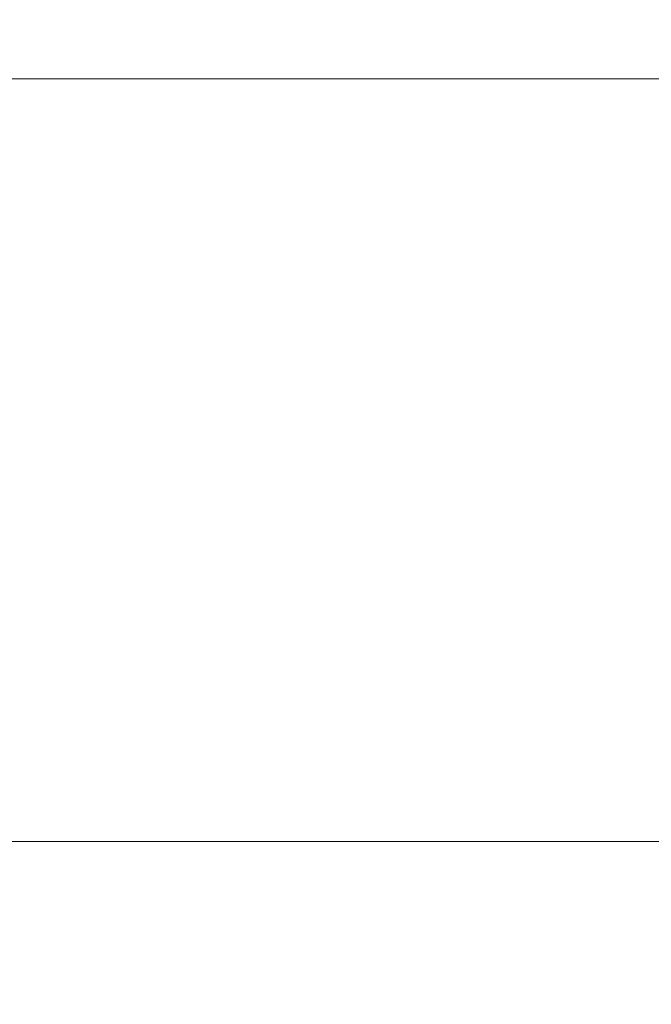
# Model space of a CAD drawing. Header units: centimetres. Extents: x -17.4 to 18.6, y -72.7 to -70.7.
# Tile 18 of 256: x -17.418645 to -17.41837, y -71.219786 to -71.219358. Entities that reach past the tile are written whole.
import ezdxf

# ---------------------------------------------------------------- set-up
doc = ezdxf.new("R2010")
doc.units = ezdxf.units.CM
doc.header["$LTSCALE"] = 2.54
doc.layers.add('Lucido design-1', color=7, linetype='Continuous')

# ---------------------------------------------------------------- blocks, each defined once
blk = doc.blocks.new('Gruppo-7-1')
at = {"color": 178, "linetype": 'Continuous', "lineweight": 9}
for points in [[(18.58108023, -71.21855059, -1972.31766128), (-17.41891977, -71.21855059, -1972.31766128), (-17.41891977, -71.21938352, -1972.31757037), (18.58108023, -71.21938352, -1972.31757037)], [(18.58108023, -71.2201609, -1972.53718272), (-17.41891977, -71.2201609, -1972.53718272), (-17.41891977, -71.21930686, -1972.53718272), (18.58108023, -71.21930686, -1972.53718272)], [(18.58108023, -71.21938352, -1972.31757037), (-17.41891977, -71.21938352, -1972.31757037), (-17.41891977, -71.21971521, -1972.31753367), (18.58108023, -71.21971521, -1972.31753367)], [(18.58108023, -71.21971521, -1972.31753367), (-17.41891977, -71.21971521, -1972.31753367), (-17.41891977, -71.29007165, -1972.30974906), (18.58108023, -71.29007165, -1972.30974906)]]:
    blk.add_3dface(points, dxfattribs=at)
blk = doc.blocks.new('Gruppo-8-1')
at = {"color": 1}
blk.add_blockref('Gruppo-7-1', (0, 0), dxfattribs=at)

msp = doc.modelspace()

# ---------------------------------------------------------------- block references
at = {"layer": 'Lucido design-1', "color": 1, "true_color": 0xff0000}
msp.add_blockref('Gruppo-8-1', (0, 0), dxfattribs=at)

doc.saveas('drawing.dxf')
